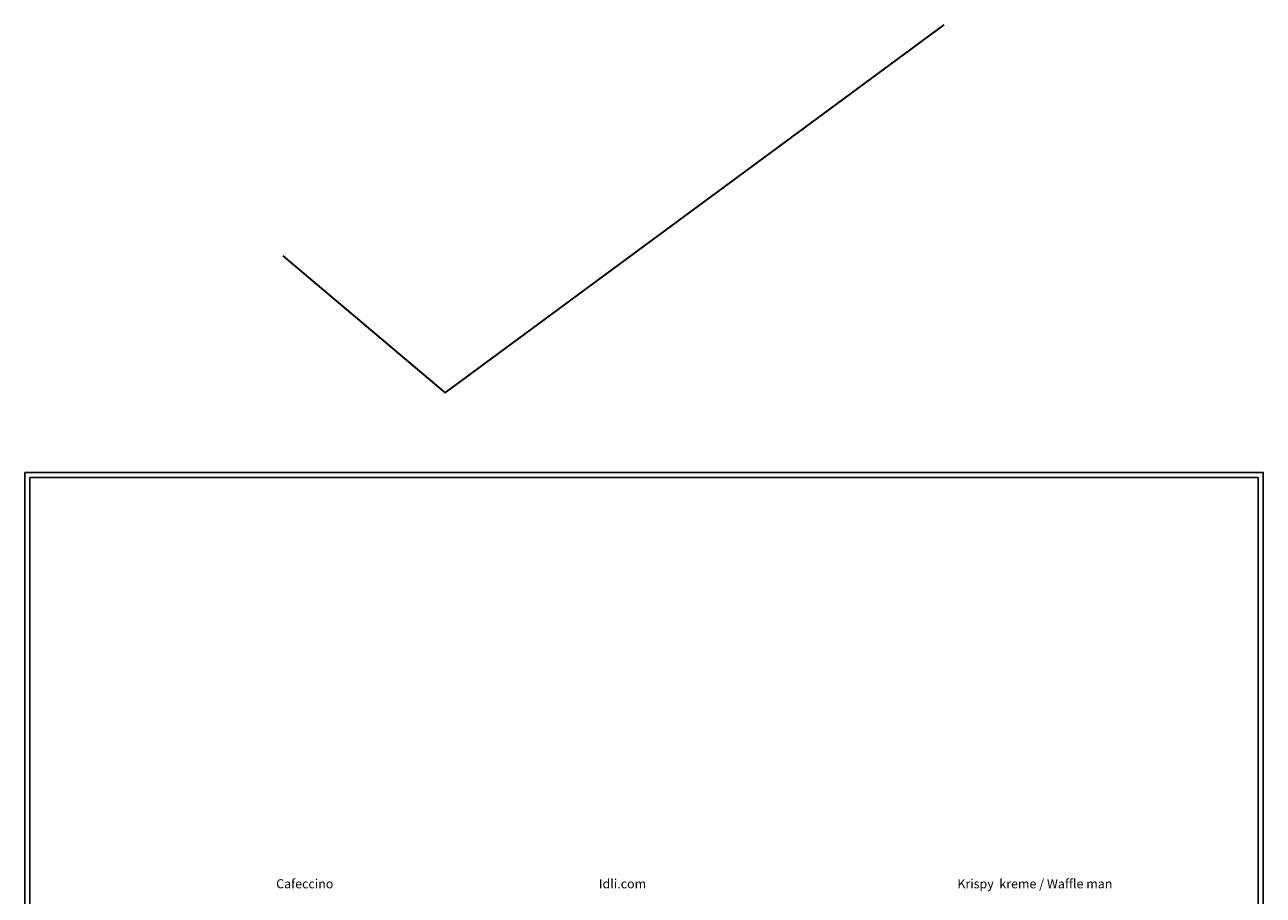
# Model space of a CAD drawing. Header units: millimetres. Extents: x 3351592 to 3400404, y -498420 to -470360.
# Tile 36 of 43: x 3352620 to 3364746, y -478882 to -470360. Entities that reach past the tile are written whole.
import ezdxf

# ---------------------------------------------------------------- set-up
doc = ezdxf.new("R2010")
doc.units = ezdxf.units.MM
doc.header["$LTSCALE"] = 3
doc.header["$MEASUREMENT"] = 0
for name, color, linetype in [('A-ANNO-DIMS-30', 7, 'CONTINUOUS'), ('FURN', 34, 'CONTINUOUS'), ('TITLE', 5, 'CONTINUOUS')]:
    doc.layers.add(name, color=color, linetype=linetype)
doc.styles.add('Saeed', font='arial.ttf', dxfattribs={"width": 0.85})

msp = doc.modelspace()

# ---------------------------------------------------------------- linework, layer by layer
at = {"layer": 'A-ANNO-DIMS-30', "color": 1, "lineweight": 35, "ltscale": 3}
msp.add_lwpolyline([(3355147.4, -472623.4), (3356736.1, -473964.5), (3361621.2, -470359.9)], dxfattribs=at)
at = {"layer": 'A-ANNO-DIMS-30', "ltscale": 3}
for points in [[(3352619.8, -474742.8), (3364745.6, -474742.8), (3364745.6, -492468), (3352619.8, -492468)], [(3352669.8, -474792.8), (3364695.6, -474792.8), (3364695.6, -492418), (3352669.8, -492418)]]:
    msp.add_lwpolyline(points, close=True, dxfattribs=at)

# ---------------------------------------------------------------- texts
at = {"layer": 'FURN', "color": 240, "ltscale": 2, "insert": (3355080.9, -478814.3), "char_height": 89.498, "attachment_point": 7, "style": 'Saeed'}
msp.add_mtext_dynamic_manual_height_columns('{\\fBankGothic Lt BT|b0|i0|c0|p34;Cafeccino }', width=1827.534, gutter_width=447.5, heights=[0], dxfattribs=at)
at = {"layer": 'FURN', "color": 114, "ltscale": 2, "insert": (3358240.9, -478814.3), "char_height": 89.498, "attachment_point": 7, "style": 'Saeed'}
msp.add_mtext_dynamic_manual_height_columns('{\\fBankGothic Lt BT|b0|i0|c0|p34;Idli.com }', width=682.367, gutter_width=447.5, heights=[0], dxfattribs=at)
at = {"layer": 'TITLE', "color": 5, "ltscale": 2, "insert": (3361750.9, -478814.3), "char_height": 89.498, "attachment_point": 7, "style": 'Saeed'}
msp.add_mtext_dynamic_manual_height_columns('{\\fBankGothic Lt BT|b0|i0|c0|p34;\\C256;Krispy  kreme / Waffle man}', width=3302.367, gutter_width=447.5, heights=[0], dxfattribs=at)

doc.saveas('drawing.dxf')
